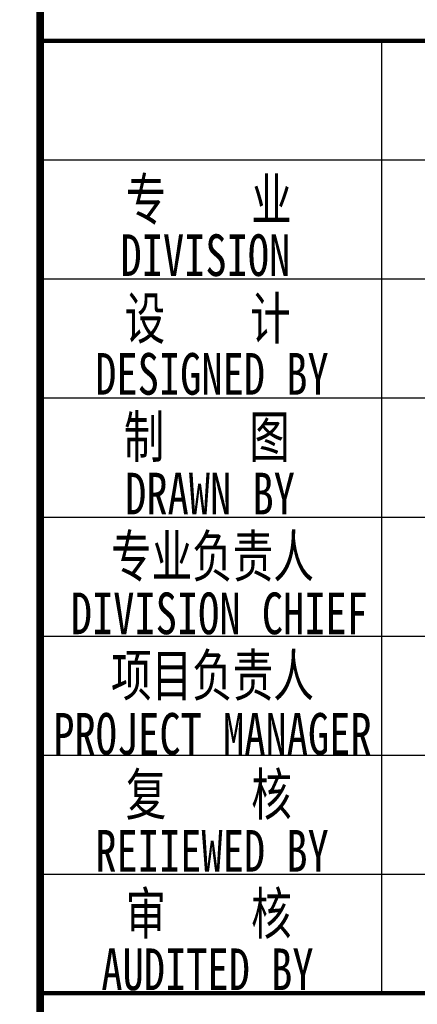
# Model space of a CAD drawing. Extents: x 687841 to 771941, y 252015 to 732780.
# Tile 81 of 98: x 765203 to 767879, y 653190 to 659808. Entities that reach past the tile are written whole.
import ezdxf
from ezdxf.enums import TextEntityAlignment as Align

# ---------------------------------------------------------------- set-up
doc = ezdxf.new("R2010")
doc.units = 0
doc.header["$LTSCALE"] = 1000
doc.header["$MEASUREMENT"] = 0
doc.layers.get('0').update_dxf_attribs({"linetype": 'CONTINUOUS'})
doc.layers.add('PUB_TITLE', color=4, linetype='CONTINUOUS')
doc.layers.add('TK', color=7, linetype='CONTINUOUS')
doc.styles.add('-宋体', font='txt', dxfattribs={"width": 0.8})

# ---------------------------------------------------------------- blocks, each defined once
blk = doc.blocks.new('wrtgtg')
at = {"layer": 'PUB_TITLE'}
for p, q in [((4504.3, 4748.3), (4504.3, 11158.8)), ((2204.3, 10358.8), (7804.3, 10358.8)), ((2204.3, 9558.8), (7804.3, 9558.8)), ((2204.3, 8758.8), (7804.3, 8758.8)), ((2204.3, 7958.8), (7804.3, 7958.8)), ((2204.3, 7158.8), (7804.3, 7158.8)), ((2204.3, 6358.8), (7804.3, 6358.8)), ((2204.3, 5558.8), (7804.3, 5558.8)), ((2204.3, 4758.8), (7804.3, 4758.8)), ((2204.3, 4758.8), (7804.3, 4758.8))]:
    blk.add_line(p, q, dxfattribs=at)
for points, const_width in [([(2204.3, -4841.2), (2204.3, 52558.8)], 50), ([(2204.3, 11158.8), (7804.3, 11158.8)], 29.7), ([(2204.3, 4758.8), (7804.3, 4758.8)], 29.7)]:
    blk.add_lwpolyline(points, dxfattribs=dict(at, const_width=const_width))
at = {"layer": 'TK', "style": '-宋体', "width": 0.75}
for s, p in [('专    业', (3338.9, 10098.8)), ('DIVISION ', (3387.5, 9718.9)), ('设    计', (3331.2, 9298.8)), ('DESIGNED BY', (3360.3, 8921.1)), ('制    图    ', (3611.2, 8502.8)), ('DRAWN BY', (3347.2, 8116.3)), ('专业负责人', (3363.7, 7700.5)), ('DIVISION CHIEF', (3410.1, 7311.3)), ('项目负责人', (3363.7, 6899.7)), ('PROJECT MANAGER', (3363.7, 6501.3)), ('复    核', (3338.9, 6100.3)), ('REIIEWED BY', (3361, 5714.8)), ('审    核', (3337.8, 5300.3)), ('AUDITED BY', (3329.9, 4916.3))]:
    blk.add_text(s, height=280, dxfattribs=at).set_placement(p, align=Align.MIDDLE)

msp = doc.modelspace()

# ---------------------------------------------------------------- block references
msp.add_blockref('wrtgtg', (763136.5, 648506.3))

doc.saveas('drawing.dxf')
